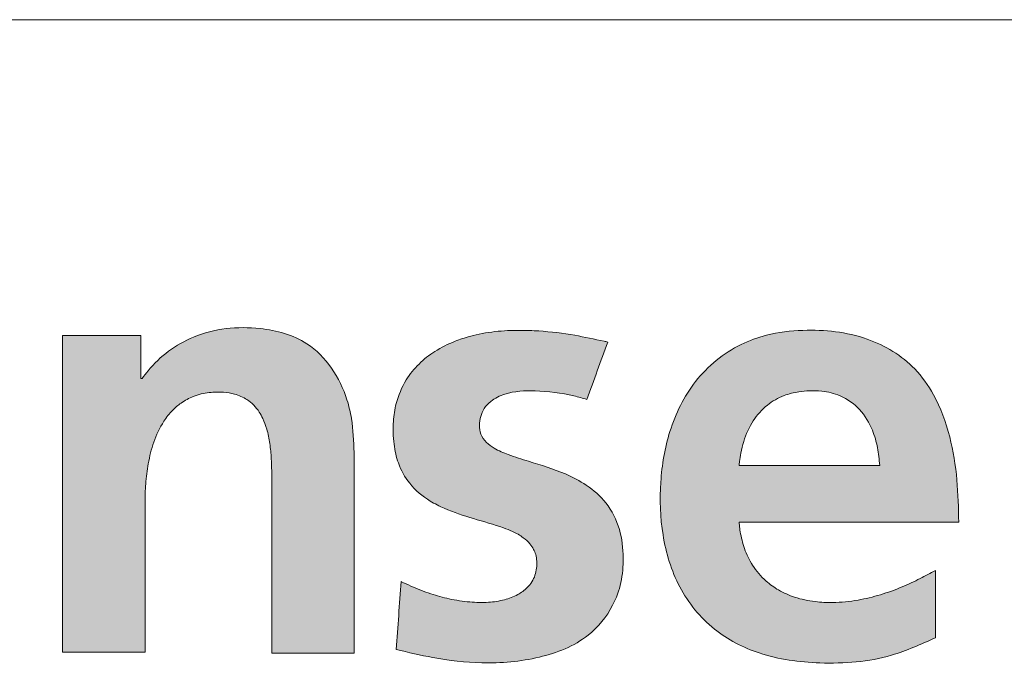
# Model space of a CAD drawing. Header units: millimetres. Extents: x 0 to 70526, y -39110 to 424.
# Tile 20 of 29: x 63373 to 64173, y -38546 to -38022. Entities that reach past the tile are written whole.
import ezdxf

# ---------------------------------------------------------------- set-up
doc = ezdxf.new("R2010")
doc.units = ezdxf.units.MM
doc.header["$LTSCALE"] = 0.25

# ---------------------------------------------------------------- blocks, each defined once
blk = doc.blocks.new('LOGO_sombreado')
at = {"linetype": 'Continuous'}
h = blk.add_hatch(color=7, dxfattribs=at)
edge = h.paths.add_edge_path(flags=0)
edge.add_line((6.332, 7.108), (8.019, 7.108))
edge.add_line((8.019, 7.108), (8.019, 10.269))
edge.add_spline(control_points=[(8.019, 10.269), (8.019, 10.295), (8.02, 10.385), (8.031, 10.613), (8.076, 10.964), (8.182, 11.4), (8.354, 11.77), (8.558, 12.031), (8.76, 12.206), (9.011, 12.341), (9.31, 12.411), (9.596, 12.416), (9.859, 12.375), (10.128, 12.261), (10.314, 12.067), (10.432, 11.851), (10.51, 11.636), (10.565, 11.361), (10.591, 11.074), (10.599, 10.796), (10.599, 10.621), (10.599, 10.529)], knot_values=[0, 0, 0, 0, 0.014108, 0.050137, 0.12665, 0.210017, 0.297932, 0.350316, 0.392835, 0.445136, 0.506872, 0.560743, 0.603219, 0.653697, 0.720022, 0.747327, 0.789984, 0.846083, 0.902618, 0.949361, 1, 1, 1, 1], weights=[1, 1, 1, 1, 1, 1, 1, 1, 1, 1, 1, 1, 1, 1, 1, 1, 1, 1, 1, 1, 1, 1], degree=3, periodic=0)
edge.add_line((10.599, 10.529), (10.599, 7.09))
edge.add_line((10.599, 7.09), (12.28, 7.09))
edge.add_line((12.28, 7.09), (12.28, 11.178))
edge.add_spline(control_points=[(12.28, 11.178), (12.27, 11.411), (12.255, 11.775), (12.069, 12.584), (11.505, 13.452), (10.243, 13.792), (9.032, 13.667), (8.263, 13.102), (7.995, 12.74), (7.955, 12.686)], knot_values=[4, 4, 4, 4, 4.111727, 4.175295, 4.401008, 4.562165, 4.782362, 4.967907, 5, 5, 5, 5], weights=[1, 1, 1, 1, 1, 1, 1, 1, 1, 1], degree=3, periodic=0)
edge.add_line((7.955, 12.686), (7.933, 12.686))
edge.add_line((7.933, 12.686), (7.933, 13.567))
edge.add_line((7.933, 13.567), (6.332, 13.567))
edge.add_line((6.332, 13.567), (6.332, 7.108))
h = blk.add_hatch(color=7, dxfattribs=at)
edge = h.paths.add_edge_path(flags=0)
edge.add_spline(control_points=[(13.137, 7.167), (13.385, 7.107), (13.958, 6.969), (14.94, 6.856), (16.033, 6.948), (17.017, 7.329), (17.536, 7.963), (17.739, 8.529), (17.783, 9.059), (17.719, 9.627), (17.455, 10.158), (17.039, 10.522), (16.498, 10.799), (15.95, 10.966), (15.459, 11.117), (15.166, 11.241), (14.968, 11.379), (14.851, 11.544), (14.827, 11.735), (14.852, 11.914), (14.927, 12.086), (15.088, 12.259), (15.44, 12.427), (16.031, 12.453), (16.593, 12.386), (16.937, 12.287), (17.024, 12.262)], knot_values=[2, 2, 2, 2, 2.059912, 2.138972, 2.231529, 2.317091, 2.37896, 2.41776, 2.457291, 2.503214, 2.550983, 2.593172, 2.631209, 2.693415, 2.727668, 2.75244, 2.768008, 2.784005, 2.798244, 2.812447, 2.826168, 2.841745, 2.867174, 2.915736, 2.97856, 3, 3, 3, 3], weights=[1, 1, 1, 1, 1, 1, 1, 1, 1, 1, 1, 1, 1, 1, 1, 1, 1, 1, 1, 1, 1, 1, 1, 1, 1, 1, 1], degree=3, periodic=0)
edge.add_line((17.024, 12.262), (17.451, 13.431))
edge.add_spline(control_points=[(17.451, 13.431), (17.426, 13.436), (17.204, 13.484), (16.739, 13.586), (16.166, 13.656), (15.619, 13.675), (15.148, 13.656), (14.702, 13.572), (14.29, 13.437), (13.932, 13.26), (13.59, 12.994), (13.304, 12.64), (13.133, 12.232), (13.063, 11.783), (13.077, 11.372), (13.17, 10.934), (13.403, 10.512), (13.758, 10.218), (14.206, 9.991), (14.715, 9.826), (15.188, 9.699), (15.527, 9.565), (15.713, 9.465), (15.858, 9.337), (15.94, 9.215), (15.988, 9.093), (16.007, 8.963), (16.003, 8.82), (15.973, 8.677), (15.908, 8.54), (15.794, 8.4), (15.605, 8.267), (15.333, 8.167), (15.001, 8.115), (14.621, 8.128), (14.227, 8.187), (13.825, 8.298), (13.5, 8.424), (13.304, 8.519), (13.238, 8.551)], knot_values=[0, 0, 0, 0, 0.005653, 0.051977, 0.108664, 0.137127, 0.176746, 0.216073, 0.24029, 0.2755, 0.306859, 0.338493, 0.378336, 0.406147, 0.441816, 0.471537, 0.507617, 0.549768, 0.574349, 0.622211, 0.671374, 0.68606, 0.705384, 0.71922, 0.729875, 0.738587, 0.749066, 0.759494, 0.771085, 0.782308, 0.793676, 0.811965, 0.834198, 0.859455, 0.888117, 0.920718, 0.950113, 0.983265, 1, 1, 1, 1], weights=[1, 1, 1, 1, 1, 1, 1, 1, 1, 1, 1, 1, 1, 1, 1, 1, 1, 1, 1, 1, 1, 1, 1, 1, 1, 1, 1, 1, 1, 1, 1, 1, 1, 1, 1, 1, 1, 1, 1, 1], degree=3, periodic=0)
edge.add_line((13.238, 8.551), (13.137, 7.167))
h = blk.add_hatch(color=7, dxfattribs=at)
edge = h.paths.add_edge_path(flags=0)
edge.add_spline(control_points=[(24.607, 9.759), (24.601, 10.047), (24.588, 10.631), (24.448, 11.515), (24.168, 12.294), (23.638, 13.041), (22.71, 13.598), (21.62, 13.711), (20.745, 13.609), (19.957, 13.326), (19.182, 12.69), (18.677, 11.652), (18.495, 10.569), (18.533, 9.483), (18.852, 8.409), (19.558, 7.539), (20.591, 7.007), (21.846, 6.843), (23.097, 6.936), (23.839, 7.273), (24.132, 7.406)], knot_values=[2, 2, 2, 2, 2.046636, 2.094673, 2.144469, 2.179489, 2.241297, 2.312824, 2.353394, 2.38323, 2.447727, 2.509726, 2.566319, 2.624545, 2.684606, 2.744772, 2.800798, 2.868547, 2.948019, 3, 3, 3, 3], weights=[1, 1, 1, 1, 1, 1, 1, 1, 1, 1, 1, 1, 1, 1, 1, 1, 1, 1, 1, 1, 1], degree=3, periodic=0)
edge.add_line((24.132, 7.406), (24.132, 8.777))
edge.add_spline(control_points=[(24.132, 8.777), (24.028, 8.721), (23.807, 8.6), (23.435, 8.427), (23.014, 8.273), (22.54, 8.159), (22.092, 8.115), (21.656, 8.132), (21.279, 8.212), (20.941, 8.36), (20.642, 8.573), (20.397, 8.859), (20.229, 9.21), (20.161, 9.494), (20.136, 9.675), (20.131, 9.74), (20.129, 9.759)], knot_values=[0, 0, 0, 0, 0.070474, 0.150335, 0.244816, 0.33762, 0.440531, 0.512328, 0.597394, 0.66882, 0.731042, 0.815182, 0.890714, 0.961299, 0.988276, 1, 1, 1, 1], weights=[1, 1, 1, 1, 1, 1, 1, 1, 1, 1, 1, 1, 1, 1, 1, 1, 1], degree=3, periodic=0)
edge.add_line((20.129, 9.759), (24.607, 9.759))
edge = h.paths.add_edge_path(flags=0)
edge.add_spline(control_points=[(20.129, 10.916), (20.132, 10.942), (20.14, 11.026), (20.165, 11.19), (20.235, 11.477), (20.391, 11.829), (20.681, 12.156), (21.016, 12.344), (21.316, 12.42), (21.575, 12.442), (21.859, 12.434), (22.229, 12.348), (22.615, 12.076), (22.846, 11.677), (22.962, 11.282), (22.985, 11.037), (22.997, 10.916)], knot_values=[0, 0, 0, 0, 0.017075, 0.053986, 0.106701, 0.206715, 0.298238, 0.38232, 0.449502, 0.495974, 0.549057, 0.631866, 0.736734, 0.842394, 0.921775, 1, 1, 1, 1], weights=[1, 1, 1, 1, 1, 1, 1, 1, 1, 1, 1, 1, 1, 1, 1, 1, 1], degree=3, periodic=0)
edge.add_line((22.997, 10.916), (20.129, 10.916))
at = {"color": 7, "linetype": 'Continuous', "lineweight": 18}
blk.add_line((0, 20), (72.5, 20), dxfattribs=at)
at = {"color": 8, "linetype": 'Continuous', "lineweight": 0}
for points, knots in [([(12.28, 11.178), (12.27, 11.411), (12.255, 11.775), (12.069, 12.584), (11.505, 13.452), (10.243, 13.792), (9.032, 13.667), (8.263, 13.102), (7.995, 12.74), (7.955, 12.686)], [4, 4, 4, 4, 4.111727, 4.175295, 4.401008, 4.562165, 4.782362, 4.967907, 5, 5, 5, 5]), ([(17.451, 13.431), (17.426, 13.436), (17.204, 13.484), (16.739, 13.586), (16.166, 13.656), (15.619, 13.675), (15.148, 13.656), (14.702, 13.572), (14.29, 13.437), (13.932, 13.26), (13.59, 12.994), (13.304, 12.64), (13.133, 12.232), (13.063, 11.783), (13.077, 11.372), (13.17, 10.934), (13.403, 10.512), (13.758, 10.218), (14.206, 9.991), (14.715, 9.826), (15.188, 9.699), (15.527, 9.565), (15.713, 9.465), (15.858, 9.337), (15.94, 9.215), (15.988, 9.093), (16.007, 8.963), (16.003, 8.82), (15.973, 8.677), (15.908, 8.54), (15.794, 8.4), (15.605, 8.267), (15.333, 8.167), (15.001, 8.115), (14.621, 8.128), (14.227, 8.187), (13.825, 8.298), (13.5, 8.424), (13.304, 8.519), (13.238, 8.551)], [0, 0, 0, 0, 0.005653, 0.051977, 0.108664, 0.137127, 0.176746, 0.216073, 0.24029, 0.2755, 0.306859, 0.338493, 0.378336, 0.406147, 0.441816, 0.471537, 0.507617, 0.549768, 0.574349, 0.622211, 0.671374, 0.68606, 0.705384, 0.71922, 0.729875, 0.738587, 0.749066, 0.759494, 0.771085, 0.782308, 0.793676, 0.811965, 0.834198, 0.859455, 0.888117, 0.920718, 0.950113, 0.983265, 1, 1, 1, 1]), ([(24.607, 9.759), (24.601, 10.047), (24.588, 10.631), (24.448, 11.515), (24.168, 12.294), (23.638, 13.041), (22.71, 13.598), (21.62, 13.711), (20.745, 13.609), (19.957, 13.326), (19.182, 12.69), (18.677, 11.652), (18.495, 10.569), (18.533, 9.483), (18.852, 8.409), (19.558, 7.539), (20.591, 7.007), (21.846, 6.843), (23.097, 6.936), (23.839, 7.273), (24.132, 7.406)], [2, 2, 2, 2, 2.046636, 2.094673, 2.144469, 2.179489, 2.241297, 2.312824, 2.353394, 2.38323, 2.447727, 2.509726, 2.566319, 2.624545, 2.684606, 2.744772, 2.800798, 2.868547, 2.948019, 3, 3, 3, 3]), ([(8.019, 10.269), (8.019, 10.295), (8.02, 10.385), (8.031, 10.613), (8.076, 10.964), (8.182, 11.4), (8.354, 11.77), (8.558, 12.031), (8.76, 12.206), (9.011, 12.341), (9.31, 12.411), (9.596, 12.416), (9.859, 12.375), (10.128, 12.261), (10.314, 12.067), (10.432, 11.851), (10.51, 11.636), (10.565, 11.361), (10.591, 11.074), (10.599, 10.796), (10.599, 10.621), (10.599, 10.529)], [0, 0, 0, 0, 0.014108, 0.050137, 0.12665, 0.210017, 0.297932, 0.350316, 0.392835, 0.445136, 0.506872, 0.560743, 0.603219, 0.653697, 0.720022, 0.747327, 0.789984, 0.846083, 0.902618, 0.949361, 1, 1, 1, 1]), ([(13.137, 7.167), (13.385, 7.107), (13.958, 6.969), (14.94, 6.856), (16.033, 6.948), (17.017, 7.329), (17.536, 7.963), (17.739, 8.529), (17.783, 9.059), (17.719, 9.627), (17.455, 10.158), (17.039, 10.522), (16.498, 10.799), (15.95, 10.966), (15.459, 11.117), (15.166, 11.241), (14.968, 11.379), (14.851, 11.544), (14.827, 11.735), (14.852, 11.914), (14.927, 12.086), (15.088, 12.259), (15.44, 12.427), (16.031, 12.453), (16.593, 12.386), (16.937, 12.287), (17.024, 12.262)], [2, 2, 2, 2, 2.059912, 2.138972, 2.231529, 2.317091, 2.37896, 2.41776, 2.457291, 2.503214, 2.550983, 2.593172, 2.631209, 2.693415, 2.727668, 2.75244, 2.768008, 2.784005, 2.798244, 2.812447, 2.826168, 2.841745, 2.867174, 2.915736, 2.97856, 3, 3, 3, 3]), ([(20.129, 10.916), (20.132, 10.942), (20.14, 11.026), (20.165, 11.19), (20.235, 11.477), (20.391, 11.829), (20.681, 12.156), (21.016, 12.344), (21.316, 12.42), (21.575, 12.442), (21.859, 12.434), (22.229, 12.348), (22.615, 12.076), (22.846, 11.677), (22.962, 11.282), (22.985, 11.037), (22.997, 10.916)], [0, 0, 0, 0, 0.017075, 0.053986, 0.106701, 0.206715, 0.298238, 0.38232, 0.449502, 0.495974, 0.549057, 0.631866, 0.736734, 0.842394, 0.921775, 1, 1, 1, 1]), ([(24.132, 8.777), (24.028, 8.721), (23.807, 8.6), (23.435, 8.427), (23.014, 8.273), (22.54, 8.159), (22.092, 8.115), (21.656, 8.132), (21.279, 8.212), (20.941, 8.36), (20.642, 8.573), (20.397, 8.859), (20.229, 9.21), (20.161, 9.494), (20.136, 9.675), (20.131, 9.74), (20.129, 9.759)], [0, 0, 0, 0, 0.070474, 0.150335, 0.244816, 0.33762, 0.440531, 0.512328, 0.597394, 0.66882, 0.731042, 0.815182, 0.890714, 0.961299, 0.988276, 1, 1, 1, 1])]:
    blk.add_open_spline(points, degree=3, knots=knots, dxfattribs=at)
for points in [[(7.933, 13.567), (7.399, 13.567), (6.865, 13.567), (6.332, 13.567)], [(6.332, 13.567), (6.332, 11.414), (6.332, 9.261), (6.332, 7.108)], [(7.933, 12.686), (7.933, 12.98), (7.933, 13.273), (7.933, 13.567)], [(17.024, 12.262), (17.167, 12.652), (17.309, 13.041), (17.451, 13.431)], [(7.955, 12.686), (7.948, 12.686), (7.94, 12.686), (7.933, 12.686)], [(12.28, 7.09), (12.28, 8.453), (12.28, 9.815), (12.28, 11.178)], [(22.997, 10.916), (22.041, 10.916), (21.085, 10.916), (20.129, 10.916)], [(10.599, 10.529), (10.599, 9.383), (10.599, 8.236), (10.599, 7.09)], [(8.019, 7.108), (8.019, 8.161), (8.019, 9.215), (8.019, 10.269)], [(20.129, 9.759), (21.622, 9.759), (23.115, 9.759), (24.607, 9.759)], [(24.132, 7.406), (24.132, 7.863), (24.132, 8.32), (24.132, 8.777)], [(13.238, 8.551), (13.204, 8.09), (13.171, 7.628), (13.137, 7.167)], [(6.332, 7.108), (6.894, 7.108), (7.457, 7.108), (8.019, 7.108)], [(10.599, 7.09), (11.16, 7.09), (11.72, 7.09), (12.28, 7.09)]]:
    blk.add_open_spline(points, degree=3, dxfattribs=at)
blk = doc.blocks.new('A$C861fd815')
at = {"color": 7, "linetype": 'Continuous', "xscale": 39.84375, "yscale": 39.84375, "zscale": 39.84375}
blk.add_blockref('LOGO_sombreado', (63155.76, -38818.79), dxfattribs=at)

msp = doc.modelspace()

# ---------------------------------------------------------------- block references
msp.add_blockref('A$C861fd815', (0, 0))

doc.saveas('drawing.dxf')
